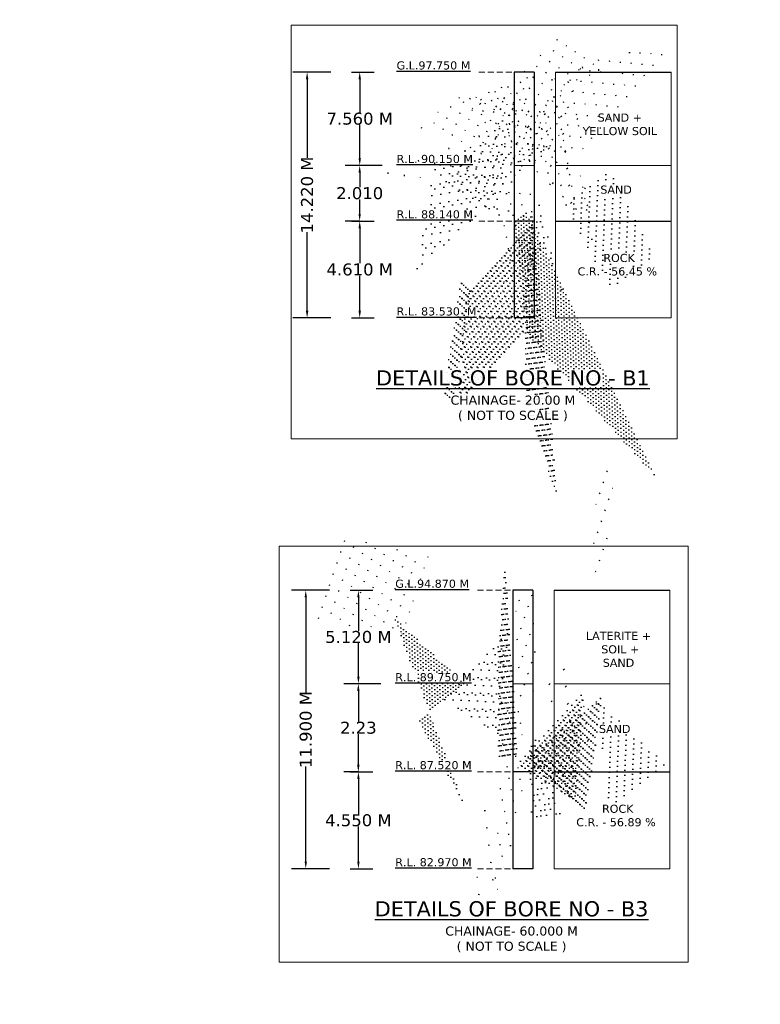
# Model space of a CAD drawing. Header units: millimetres. Extents: x -7746077780 to -3844657605, y -13315294818 to -6656873469.
# Tile 121 of 129: x -3871264040 to -3871248592, y -6657882339 to -6657861787. Entities that reach past the tile are written whole.
import ezdxf

# ---------------------------------------------------------------- set-up
doc = ezdxf.new("R2010")
doc.units = ezdxf.units.MM
doc.header["$MEASUREMENT"] = 0
doc.header["$PDMODE"] = 2
doc.linetypes.add('HIDDEN', pattern=[0.375, 0.25, -0.125])
doc.layers.add('TEX', color=6, linetype='Continuous')
doc.layers.add('TEXT', color=7, linetype='Continuous')
doc.styles.get("Standard").update_dxf_attribs({"font": 'verdana.ttf', "height": 250})
doc.dimstyles.new('Copy of ISO-25--------4', dxfattribs={"dimtxt": 200, "dimasz": 150, "dimexe": 300, "dimexo": 300, "dimgap": 0.02, "dimtad": 0, "dimtih": 1, "dimtoh": 1, "dimdec": 0, "dimlfac": 4, "dimdsep": 46, "dimtxsty": 'Standard', "dimcen": 150, "dimclrd": 1, "dimclre": 1, "dimclrt": 1, "dimadec": 0, "dimazin": 0, "dimtfac": 1, "dimtdec": 0, "dimtmove": 2, "dimatfit": 3, "dimfxl": 0, "dimarcsym": 0})
doc.dimstyles.new('ISO-25--------2', dxfattribs={"dimtxt": 200, "dimasz": 150, "dimexe": 300, "dimexo": 300, "dimgap": 0.02, "dimtad": 0, "dimtih": 1, "dimtoh": 1, "dimdec": 0, "dimlfac": 2, "dimdsep": 46, "dimtxsty": 'Standard', "dimcen": 150, "dimclrd": 1, "dimclre": 1, "dimclrt": 1, "dimadec": 0, "dimazin": 0, "dimtfac": 1, "dimtdec": 0, "dimtmove": 2, "dimatfit": 3, "dimfxl": 0, "dimarcsym": 0})

# ---------------------------------------------------------------- blocks, each defined once
blk = doc.blocks.new('*D807')
at = {"layer": 'Defpoints', "color": 0, "ltscale": 20, "transparency": 16777216}
for p in [(-3871257445.948122, -6657873697.48401), (-3871256975.282234, -6657873697.48401), (-3871256206.773972, -6657875648.612571)]:
    blk.add_point(p, dxfattribs=at)
at = {"layer": 'TEX', "color": 1, "lineweight": -2, "ltscale": 20, "transparency": 16777216}
for p, q in [((-3871257145.948122, -6657873697.48401), (-3871256675.282234, -6657873697.48401)), ((-3871256975.282234, -6657873847.48401), (-3871256975.282234, -6657874542.823455)), ((-3871256975.282234, -6657875498.612571), (-3871256975.282234, -6657874803.273126)), ((-3871256506.773972, -6657875648.612571), (-3871257275.282234, -6657875648.612571))]:
    blk.add_line(p, q, dxfattribs=at)
at = {"layer": 'TEX', "color": 1, "ltscale": 20, "transparency": 16777216}
for points in [[(-3871257000.282234, -6657873847.48401), (-3871256950.282234, -6657873847.48401), (-3871256975.282234, -6657873697.48401)], [(-3871257000.282234, -6657875498.612571), (-3871256950.282234, -6657875498.612571), (-3871256975.282234, -6657875648.612571)]]:
    blk.add_solid(points, dxfattribs=at)
at = {"layer": 'TEX', "color": 1, "ltscale": 20, "transparency": 16777216, "insert": (-3871256975.282233, -6657874673.048291), "char_height": 250, "attachment_point": 5}
blk.add_mtext('5.120 M', dxfattribs=at)
blk = doc.blocks.new('*D808')
at = {"layer": 'Defpoints', "color": 0, "ltscale": 20, "transparency": 16777216}
for p in [(-3871257277.198122, -6657873697.48401), (-3871258072.902461, -6657879511.03358), (-3871257277.198123, -6657879511.03358)]:
    blk.add_point(p, dxfattribs=at)
at = {"layer": 'TEX', "color": 1, "lineweight": -2, "ltscale": 20, "transparency": 16777216}
for p, q in [((-3871257577.198122, -6657873697.48401), (-3871258372.902461, -6657873697.48401)), ((-3871258072.902461, -6657873847.48401), (-3871258072.902461, -6657875829.977546)), ((-3871258072.902461, -6657879361.03358), (-3871258072.902461, -6657877378.540044)), ((-3871257577.198123, -6657879511.03358), (-3871258372.902461, -6657879511.03358))]:
    blk.add_line(p, q, dxfattribs=at)
at = {"layer": 'TEX', "color": 1, "ltscale": 20, "transparency": 16777216}
for points in [[(-3871258097.902461, -6657873847.48401), (-3871258047.902461, -6657873847.48401), (-3871258072.902461, -6657873697.48401)], [(-3871258097.902461, -6657879361.03358), (-3871258047.902461, -6657879361.03358), (-3871258072.902461, -6657879511.03358)]]:
    blk.add_solid(points, dxfattribs=at)
at = {"layer": 'TEX', "color": 1, "ltscale": 20, "transparency": 16777216, "insert": (-3871258072.90246, -6657876604.258796), "char_height": 250, "attachment_point": 5, "rotation": 90}
blk.add_mtext('11.900 M', dxfattribs=at)
blk = doc.blocks.new('*D809')
at = {"layer": 'Defpoints', "color": 0, "ltscale": 20, "transparency": 16777216}
for p in [(-3871257445.948123, -6657877486.9775), (-3871256975.282234, -6657877486.9775), (-3871257445.948122, -6657879511.03358)]:
    blk.add_point(p, dxfattribs=at)
at = {"layer": 'TEX', "color": 1, "lineweight": -2, "ltscale": 20, "transparency": 16777216}
for p, q in [((-3871257145.948123, -6657877486.9775), (-3871256675.282234, -6657877486.9775)), ((-3871256975.282234, -6657877636.9775), (-3871256975.282234, -6657878368.864653)), ((-3871256975.282234, -6657879361.03358), (-3871256975.282234, -6657878629.146425)), ((-3871257145.948122, -6657879511.03358), (-3871256675.282234, -6657879511.03358))]:
    blk.add_line(p, q, dxfattribs=at)
at = {"layer": 'TEX', "color": 1, "ltscale": 20, "transparency": 16777216}
for points in [[(-3871257000.282234, -6657877636.9775), (-3871256950.282234, -6657877636.9775), (-3871256975.282234, -6657877486.9775)], [(-3871257000.282234, -6657879361.03358), (-3871256950.282234, -6657879361.03358), (-3871256975.282234, -6657879511.03358)]]:
    blk.add_solid(points, dxfattribs=at)
at = {"layer": 'TEX', "color": 1, "ltscale": 20, "transparency": 16777216, "insert": (-3871256975.282234, -6657878499.00554), "char_height": 250, "attachment_point": 5}
blk.add_mtext('4.550 M', dxfattribs=at)
blk = doc.blocks.new('*D810')
at = {"color": 1, "lineweight": -2, "ltscale": 20, "transparency": 16777216}
for p, q in [((-3871256974.100594, -6657875648.612571), (-3871257276.600594, -6657875648.612571)), ((-3871256976.600594, -6657875798.612571), (-3871256976.600594, -6657876437.5702)), ((-3871256976.600594, -6657877336.9775), (-3871256976.600594, -6657876698.019871)), ((-3871256974.100594, -6657877486.9775), (-3871257276.600594, -6657877486.9775))]:
    blk.add_line(p, q, dxfattribs=at)
at = {"color": 1, "ltscale": 20, "transparency": 16777216}
for points in [[(-3871257001.600594, -6657875798.612571), (-3871256951.600594, -6657875798.612571), (-3871256976.600594, -6657875648.612571)], [(-3871257001.600594, -6657877336.9775), (-3871256951.600594, -6657877336.9775), (-3871256976.600594, -6657877486.9775)]]:
    blk.add_solid(points, dxfattribs=at)
at = {"layer": 'Defpoints', "color": 0, "ltscale": 20, "transparency": 16777216}
for p in [(-3871253756.190251, -6657875648.612571), (-3871256976.600594, -6657877486.9775), (-3871253756.190249, -6657877486.9775)]:
    blk.add_point(p, dxfattribs=at)
at = {"color": 1, "lineweight": 13, "ltscale": 20, "transparency": 16777216, "insert": (-3871256976.600593, -6657876567.795036), "char_height": 250, "attachment_point": 5}
blk.add_mtext('2.23', dxfattribs=at)
blk = doc.blocks.new('*D811')
at = {"layer": 'Defpoints', "color": 0, "ltscale": 20, "transparency": 16777216}
for p in [(-3871257418.104954, -6657862879.195986), (-3871256947.439065, -6657862879.195986), (-3871256178.930802, -6657864830.324544)]:
    blk.add_point(p, dxfattribs=at)
at = {"layer": 'TEX', "color": 1, "lineweight": -2, "ltscale": 20, "transparency": 16777216}
for p, q in [((-3871257118.104954, -6657862879.195986), (-3871256647.439065, -6657862879.195986)), ((-3871256947.439065, -6657863029.195986), (-3871256947.439065, -6657863724.619378)), ((-3871256947.439065, -6657864680.324544), (-3871256947.439065, -6657863984.901151)), ((-3871256478.930802, -6657864830.324544), (-3871257247.439065, -6657864830.324544))]:
    blk.add_line(p, q, dxfattribs=at)
at = {"layer": 'TEX', "color": 1, "ltscale": 20, "transparency": 16777216}
for points in [[(-3871256972.439065, -6657863029.195986), (-3871256922.439065, -6657863029.195986), (-3871256947.439065, -6657862879.195986)], [(-3871256972.439065, -6657864680.324544), (-3871256922.439065, -6657864680.324544), (-3871256947.439065, -6657864830.324544)]]:
    blk.add_solid(points, dxfattribs=at)
at = {"layer": 'TEX', "color": 1, "ltscale": 20, "transparency": 16777216, "insert": (-3871256947.439064, -6657863854.760265), "char_height": 250, "attachment_point": 5}
blk.add_mtext('7.560 M', dxfattribs=at)
blk = doc.blocks.new('*D812')
at = {"layer": 'Defpoints', "color": 0, "ltscale": 20, "transparency": 16777216}
for p in [(-3871257249.354954, -6657862879.195986), (-3871258045.059294, -6657868013.622006), (-3871257249.354956, -6657868013.622006)]:
    blk.add_point(p, dxfattribs=at)
at = {"layer": 'TEX', "color": 1, "lineweight": -2, "ltscale": 20, "transparency": 16777216}
for p, q in [((-3871257549.354954, -6657862879.195986), (-3871258345.059294, -6657862879.195986)), ((-3871258045.059294, -6657863029.195986), (-3871258045.059294, -6657864672.127747)), ((-3871258045.059294, -6657867863.622006), (-3871258045.059294, -6657866220.690245)), ((-3871257549.354956, -6657868013.622006), (-3871258345.059294, -6657868013.622006))]:
    blk.add_line(p, q, dxfattribs=at)
at = {"layer": 'TEX', "color": 1, "ltscale": 20, "transparency": 16777216}
for points in [[(-3871258070.059294, -6657863029.195986), (-3871258020.059294, -6657863029.195986), (-3871258045.059294, -6657862879.195986)], [(-3871258070.059294, -6657867863.622006), (-3871258020.059294, -6657867863.622006), (-3871258045.059294, -6657868013.622006)]]:
    blk.add_solid(points, dxfattribs=at)
at = {"layer": 'TEX', "color": 1, "ltscale": 20, "transparency": 16777216, "insert": (-3871258045.059293, -6657865446.408997), "char_height": 250, "attachment_point": 5, "rotation": 90}
blk.add_mtext('14.220 M', dxfattribs=at)
blk = doc.blocks.new('*D813')
at = {"layer": 'Defpoints', "color": 0, "ltscale": 20, "transparency": 16777216}
for p in [(-3871257418.104956, -6657865989.565929), (-3871256947.439065, -6657865989.565929), (-3871257418.104953, -6657868013.622006)]:
    blk.add_point(p, dxfattribs=at)
at = {"layer": 'TEX', "color": 1, "lineweight": -2, "ltscale": 20, "transparency": 16777216}
for p, q in [((-3871257118.104956, -6657865989.565929), (-3871256647.439065, -6657865989.565929)), ((-3871256947.439065, -6657866139.565929), (-3871256947.439065, -6657866871.45308)), ((-3871256947.439065, -6657867863.622006), (-3871256947.439065, -6657867131.734853)), ((-3871257118.104953, -6657868013.622006), (-3871256647.439065, -6657868013.622006))]:
    blk.add_line(p, q, dxfattribs=at)
at = {"layer": 'TEX', "color": 1, "ltscale": 20, "transparency": 16777216}
for points in [[(-3871256972.439065, -6657866139.565929), (-3871256922.439065, -6657866139.565929), (-3871256947.439065, -6657865989.565929)], [(-3871256972.439065, -6657867863.622006), (-3871256922.439065, -6657867863.622006), (-3871256947.439065, -6657868013.622006)]]:
    blk.add_solid(points, dxfattribs=at)
at = {"layer": 'TEX', "color": 1, "ltscale": 20, "transparency": 16777216, "insert": (-3871256947.439065, -6657867001.593967), "char_height": 250, "attachment_point": 5}
blk.add_mtext('4.610 M', dxfattribs=at)
blk = doc.blocks.new('*D814')
at = {"color": 1, "lineweight": -2, "ltscale": 20, "transparency": 16777216}
for p, q in [((-3871256946.257424, -6657864830.324544), (-3871257248.757424, -6657864830.324544)), ((-3871256948.757424, -6657864980.324544), (-3871256948.757424, -6657865279.720402)), ((-3871256948.757424, -6657865839.565929), (-3871256948.757424, -6657865540.170073)), ((-3871256946.257424, -6657865989.565929), (-3871257248.757424, -6657865989.565929))]:
    blk.add_line(p, q, dxfattribs=at)
at = {"color": 1, "ltscale": 20, "transparency": 16777216}
for points in [[(-3871256973.757424, -6657864980.324544), (-3871256923.757424, -6657864980.324544), (-3871256948.757424, -6657864830.324544)], [(-3871256973.757424, -6657865839.565929), (-3871256923.757424, -6657865839.565929), (-3871256948.757424, -6657865989.565929)]]:
    blk.add_solid(points, dxfattribs=at)
at = {"layer": 'Defpoints', "color": 0, "ltscale": 20, "transparency": 16777216}
for p in [(-3871253728.347083, -6657864830.324544), (-3871256948.757424, -6657865989.565929), (-3871253728.347083, -6657865989.565929)]:
    blk.add_point(p, dxfattribs=at)
at = {"color": 1, "lineweight": 13, "ltscale": 20, "transparency": 16777216, "insert": (-3871256948.757423, -6657865409.945238), "char_height": 250, "attachment_point": 5}
blk.add_mtext('2.010', dxfattribs=at)

msp = doc.modelspace()

# ---------------------------------------------------------------- hatches: boundary and pattern name
at = {"layer": 'TEX', "ltscale": 20}
h = msp.add_hatch(dxfattribs=at)
h.set_pattern_fill('AR-CONC', color=0, scale=31.640625, style=0)
h.set_pattern_definition([(49.99999999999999, (-603926932.2277279, -1040563348.367724), (226.9456046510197, -19.85516770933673), [23.73046875, -261.0351562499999]), (355, (-603926932.2277279, -1040563348.367724), (-43.90178915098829, 237.9982923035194), [18.98437500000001, -208.8281250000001]), (100.4513999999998, (-603926913.3155956, -1040563350.022319), (183.0439840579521, 218.1429801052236), [20.16779449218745, -221.8457463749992]), (46.18420000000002, (-603926932.2277279, -1040563285.086474), (337.6817380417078, -52.3712506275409), [35.59570312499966, -391.5527343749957]), (96.63559999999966, (-603926904.0875874, -1040563289.450763), (295.7331216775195, 308.216982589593), [30.25169268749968, -332.7685664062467]), (351.1842000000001, (-603926932.2277279, -1040563285.086474), (295.7328810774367, 308.2172135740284), [28.47656250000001, -313.2421875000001]), (21, (-603926900.5871029, -1040563300.906787), (188.865121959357, -127.3911333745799), [23.73046875, -261.0351562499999]), (326, (-603926900.5871029, -1040563300.906787), (76.986491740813, 229.4420064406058), [18.984375, -208.828125]), (71.45140000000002, (-603926884.8483496, -1040563311.522724), (265.8516910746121, 102.0506649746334), [20.16779449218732, -221.8457463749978]), (37.49999999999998, (-603926932.2277279, -1040563348.367724), (3.8474542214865, 105.3296959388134), [0, -206.2968750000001, 0, -211.9921875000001, 0, -209.6191406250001]), (7.500000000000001, (-603926932.2277279, -1040563348.367724), (83.23684583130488, 124.7943307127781), [0, -120.8671875, 0, -201.5507812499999, 0, -79.89257812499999]), (327.5, (-603927002.7863216, -1040563348.367724), (168.9047551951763, -7.136502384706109), [0, -79.1015625, 0, -246.796875, 0, -327.48046875]), (317.5, (-603927034.4269466, -1040563348.367724), (184.5237488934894, 31.67384206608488), [0, -102.83203125, 0, -163.8984375, 0, -232.55859375])])
h.paths.add_polyline_path([(-3871253728.347083, -6657862879.022229), (-3871253728.347083, -6657864830.324544), (-3871253311.55708, -6657864830.324544), (-3871253311.557081, -6657862879.022229)])
h = msp.add_hatch(dxfattribs=at)
h.set_pattern_fill('AR-SAND', color=0, scale=42.1875, style=0)
h.set_pattern_definition([(37.49999999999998, (-603926932.2277288, -1040565456.802542), (-2.657532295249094, 81.28787775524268), [0, -64.125, 0, -71.71875000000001, 0, -68.55468750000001]), (7.500000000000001, (-603926932.2277288, -1040565456.802542), (74.66245475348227, 119.0592871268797), [0, -34.59374999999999, 0, -57.79687499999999, 0, -22.1484375]), (327.5, (-603926984.1183538, -1040565456.802542), (131.3778597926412, 0.2387413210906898), [0, -21.09375, 0, -75.9375, 0, -99.140625]), (317.5, (-603926984.1183538, -1040565456.802542), (126.8209661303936, 37.02693789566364), [0, -10.546875, 0, -49.78125, 0, -56.953125])])
h.paths.add_polyline_path([(-3871253311.557081, -6657865989.565929), (-3871253728.347083, -6657865989.565929), (-3871253728.347081, -6657868013.448254), (-3871253311.55708, -6657868013.448254)])
h = msp.add_hatch(dxfattribs=at)
h.set_pattern_fill('AR-CONC', color=0, scale=31.640625, style=0)
h.set_pattern_definition([(49.99999999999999, (-603926960.0708966, -1040574166.65575), (226.9456046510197, -19.85516770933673), [23.73046875, -261.0351562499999]), (355, (-603926960.0708966, -1040574166.65575), (-43.90178915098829, 237.9982923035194), [18.98437500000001, -208.8281250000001]), (100.4513999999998, (-603926941.1587639, -1040574168.310345), (183.0439840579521, 218.1429801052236), [20.16779449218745, -221.8457463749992]), (46.18420000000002, (-603926960.0708966, -1040574103.3745), (337.6817380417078, -52.3712506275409), [35.59570312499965, -391.5527343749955]), (96.63559999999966, (-603926931.9307556, -1040574107.738789), (295.7331216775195, 308.216982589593), [30.25169268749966, -332.7685664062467]), (351.1842000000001, (-603926960.0708966, -1040574103.3745), (295.7328810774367, 308.2172135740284), [28.47656250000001, -313.2421875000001]), (21, (-603926928.4302711, -1040574119.194813), (188.865121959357, -127.3911333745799), [23.73046875, -261.0351562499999]), (326, (-603926928.4302711, -1040574119.194813), (76.986491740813, 229.4420064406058), [18.984375, -208.828125]), (71.45140000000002, (-603926912.6915188, -1040574129.810749), (265.8516910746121, 102.0506649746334), [20.16779449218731, -221.8457463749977]), (37.49999999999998, (-603926960.0708966, -1040574166.65575), (3.8474542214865, 105.3296959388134), [0, -206.2968750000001, 0, -211.9921875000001, 0, -209.6191406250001]), (7.500000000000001, (-603926960.0708966, -1040574166.65575), (83.23684583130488, 124.7943307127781), [0, -120.8671875, 0, -201.5507812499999, 0, -79.89257812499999]), (327.5, (-603927030.6294904, -1040574166.65575), (168.9047551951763, -7.136502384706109), [0, -79.1015625, 0, -246.796875, 0, -327.48046875]), (317.5, (-603927062.2701154, -1040574166.65575), (184.5237488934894, 31.67384206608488), [0, -102.83203125, 0, -163.8984375, 0, -232.55859375])])
h.paths.add_polyline_path([(-3871253756.190251, -6657873697.310256), (-3871253756.190251, -6657875648.612571), (-3871253339.400248, -6657875648.612571), (-3871253339.400249, -6657873697.310256)])
h = msp.add_hatch(dxfattribs=at)
h.set_pattern_fill('AR-SAND', color=0, scale=42.1875, style=0)
h.set_pattern_definition([(37.49999999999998, (-603926960.0708966, -1040576954.214113), (-2.657532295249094, 81.28787775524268), [0, -64.125, 0, -71.71875000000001, 0, -68.55468750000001]), (7.500000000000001, (-603926960.0708966, -1040576954.214113), (74.66245475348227, 119.0592871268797), [0, -34.59374999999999, 0, -57.79687499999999, 0, -22.1484375]), (327.5, (-603927011.9615211, -1040576954.214113), (131.3778597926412, 0.2387413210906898), [0, -21.09375, 0, -75.9375, 0, -99.140625]), (317.5, (-603927011.9615211, -1040576954.214113), (126.8209661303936, 37.02693789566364), [0, -10.546875, 0, -49.78125, 0, -56.953125])])
h.paths.add_polyline_path([(-3871253339.400249, -6657877486.977502), (-3871253756.190251, -6657877486.977502), (-3871253756.190248, -6657879510.859824), (-3871253339.400248, -6657879510.859824)])

# ---------------------------------------------------------------- linework, layer by layer
at = {"color": 0}
for p, q in [((-3871253728.347083, -6657862879.022229), (-3871253728.347083, -6657868013.448254)), ((-3871253311.55708, -6657862879.022229), (-3871253728.347082, -6657862879.022229)), ((-3871253311.557081, -6657862879.022229), (-3871253311.55708, -6657868013.448254)), ((-3871252863.502166, -6657862879.022228), (-3871250449.159208, -6657862879.022228)), ((-3871253311.557081, -6657865989.565929), (-3871253728.347083, -6657865989.565929)), ((-3871252863.502166, -6657865989.565929), (-3871250449.159209, -6657865989.565929)), ((-3871252863.502166, -6657865989.565929), (-3871250449.159209, -6657865989.565929)), ((-3871253311.557081, -6657868013.448254), (-3871253728.347083, -6657868013.448254)), ((-3871253756.190251, -6657873697.310256), (-3871253756.190249, -6657879510.859824)), ((-3871253339.400248, -6657873697.310256), (-3871253756.190249, -6657873697.310256)), ((-3871253339.400249, -6657873697.310256), (-3871253339.400248, -6657879510.859824)), ((-3871252891.345335, -6657873697.310254), (-3871250477.002376, -6657873697.310254)), ((-3871253339.400249, -6657877486.9775), (-3871253756.190249, -6657877486.9775)), ((-3871252891.345335, -6657877486.9775), (-3871250477.002377, -6657877486.9775)), ((-3871252891.345335, -6657877486.977502), (-3871250477.002377, -6657877486.977502)), ((-3871253339.400249, -6657879510.859824), (-3871253756.190249, -6657879510.859824))]:
    msp.add_line(p, q, dxfattribs=at)
at = {"lineweight": 13, "ltscale": 20}
for p, q in [((-3871253728.347083, -6657864830.324544), (-3871253311.55708, -6657864830.324544)), ((-3871252863.502166, -6657864830.324544), (-3871250449.159208, -6657864830.324544)), ((-3871253756.190251, -6657875648.612571), (-3871253339.400248, -6657875648.612571)), ((-3871252891.345335, -6657875648.612571), (-3871250477.002376, -6657875648.612571))]:
    msp.add_line(p, q, dxfattribs=at)
for points in [[(-3871258376.669875, -6657861901.031499), (-3871250327.837348, -6657861901.031499), (-3871250327.837348, -6657870533.645314), (-3871258376.669875, -6657870533.645314)], [(-3871252863.502166, -6657862879.022228), (-3871250449.159208, -6657862879.022228), (-3871250449.159209, -6657868013.448254), (-3871252863.502169, -6657868013.448254)], [(-3871258631.469572, -6657872775.603433), (-3871250096.974241, -6657872775.603433), (-3871250096.974241, -6657881460.218032), (-3871258631.469572, -6657881460.218032)], [(-3871252891.345335, -6657873697.310254), (-3871250477.002376, -6657873697.310254), (-3871250477.002377, -6657879510.859824), (-3871252891.345335, -6657879510.859824)]]:
    msp.add_lwpolyline(points, close=True, dxfattribs=at)
at = {"layer": 'TEXT', "color": 0, "linetype": 'HIDDEN', "lineweight": 13, "ltscale": 500}
for p, q in [((-3871253775.626933, -6657862879.033254), (-3871254473.571445, -6657862879.195986)), ((-3871253775.626934, -6657865989.565929), (-3871254473.571446, -6657865989.728662)), ((-3871253775.626934, -6657865989.565929), (-3871254473.571446, -6657865989.728662)), ((-3871253775.626934, -6657868013.459278), (-3871254473.571446, -6657868013.62201)), ((-3871253775.626934, -6657868013.459278), (-3871254473.571446, -6657868013.622006)), ((-3871253803.470101, -6657873697.32128), (-3871254501.414613, -6657873697.484012)), ((-3871253803.470102, -6657877486.9775), (-3871254501.414614, -6657877487.140231)), ((-3871253803.470102, -6657877486.977502), (-3871254501.414614, -6657877487.140231)), ((-3871253803.470102, -6657879510.870849), (-3871254501.414614, -6657879511.03358)), ((-3871253803.470102, -6657879510.870849), (-3871254501.414614, -6657879511.03358))]:
    msp.add_line(p, q, dxfattribs=at)

# ---------------------------------------------------------------- texts
at = {"ltscale": 20, "char_height": 300, "attachment_point": 1}
for s, insert, width in [('\\pi917.33;{\\LFOUNDATION LEVEL \\P\\pi1600.6;R.L. 72.000 M }', (-3871335325.964631, -6657878730.465691), 6037.084575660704), ('\\pi992.56;{\\LFOUNDATION LEVEL \\P\\pi1675.9;R.L. 72.000 M }', (-3871310885.179374, -6657878869.709131), 6187.539030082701)]:
    msp.add_mtext(s, dxfattribs=dict(at, insert=insert, width=width))
at = {"layer": 'TEX', "char_height": 360, "width": 51867.6690182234, "attachment_point": 1}
for insert in [(-3871720407.093441, -6657861796.297498), (-3871977977.093441, -6657866156.297498)]:
    msp.add_mtext('{\\H1.4583x;\\LNOTES\\l :-\\P}\\P01. TYPE OF BRIDGE ^I^I         - HIGH LEVEL BRIDGE\\P\\P\\P02. LENGTH OF BRIDGE ^I         - 280.000 M. ( 14SPAN @ 20.000 M EACH C/C) \\P\\P\\P03. OVERALL WIDTH ^I^I         - 8.400 M.\\P\\P\\P04. CLEAR WIDTH^I^I         - 7.500 M.\\P\\P\\P05. FORMATION LEVEL^I^I         - R.L. 104.785 M.\\P\\P\\P06. HIGHEST FLOOD LEVEL^I         - R.L. 101.210 M.\\P\\P\\P07.LOWEST    BED  LEVEL              - R.L. 96.510 M.\\P\\P\\P08.SOFFIT LEVEL            ^I         - R.L. 102.710 M.\\P\\P \\P09.CATCHMENT AREA^I^I         - 569.000 SQ. KM.\\P\\P\\P10. DESIGN VELOCITY^I^I         - 2.870 M/SEC.\\P\\P\\P11. DESIGN DISCHARGE^I         - 2868.167 CUMEC.              \\P\\P\\P12.TYPE OF FOUNDATION^I         -  PILE FOUNDATION.\\P\\P\\P13.FOUNDATION LEVEL^I         - AS PER SHOWN IN DRAWING.\\P\\P\\P14. TYPE OF SUB-STRUCTURE        - PIER              - R.C.C. SOLID CIRCULAR PIER\\P^I^I^I^I^I^IABUTMENT - BOX TYPE\\P\\P15. TYPE OF SUPER STRUCTURE    - R.C.C. T - BEAM  SLAB \\P\\P\\P16. TYPE OF BEARING^I^I         - POT -  PTFE  BEARING\\P\\P\\P17. DESIGN LOADING{\\C1;^I                   }-  ONE LANE OF  CLASS 70R OR TWO LANES \\P^I^I^I^I^I^I FOR CLASS A{\\C1;\\P                                                                \\P}18. SBC FOR ABUTMENT/PIER        - 45 T/M².  \\P\\P\\P19. SBC FOR RETURN^I^I         - 20 T/M².  \\P\\P\\P20. WEARING COAT                           - MASTIC ASHPHALT 75 MM THICK. \\P\\pi-1080,l9717.8,t9717.8;(^IB.C. 50MM+ MASTIC ASPHALT 20MM)\\P\\pi0,l0,tz;\\P21. RAILING  - R.C.C. CRASH BARRIER AS PER STD.DRAWING.\\P\\P\\P21. APPROACH SLAB - R.C.C. STRUCTURAL AS PER APPROVED DRAWING.\\P\\P\\P22. EXPANSION JOINT - STRIPSEAL TYPE EXPANSION JOINT.\\P\\P\\P23. NAME PLATE,   DRAINAGE SPOUT ETC. AS PER MORT&H \\P^I^I^I   SPECIFICATION.\\P\\P                               ', dxfattribs=dict(at, insert=insert))
at = {"layer": 'TEX', "color": 0, "ltscale": 20, "char_height": 168.75, "width": 5309.421470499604, "attachment_point": 2}
for s, insert in [(' ROCK \\PC.R. - 56.45 %', (-3871251574.435379, -6657866675.451679)), (' ROCK \\PC.R. - 56.89 %', (-3871251602.278547, -6657878172.86325))]:
    msp.add_mtext(s, dxfattribs=dict(at, insert=insert))
at = {"layer": 'TEXT', "color": 0, "char_height": 168.75}
for s, insert, width, attachment_point in [('{\\LG.L.97.750 M}', (-3871256178.930802, -6657862657.012819), 2690.932640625, 1), ('SAND +\\PYELLOW SOIL', (-3871251521.714245, -6657863745.447535), 4286.94619921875, 2), ('{\\LR.L. 90.150 M}', (-3871256178.930802, -6657864608.30411), 2690.932640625, 1), ('SAND ', (-3871251600.049231, -6657865249.686513), 4286.94619921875, 2), ('{\\LR.L. 88.140 M}', (-3871256178.930802, -6657865765.481977), 2690.932640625, 1), ('{\\LR.L. 83.530  M}', (-3871256178.930804, -6657867791.438844), 2690.932640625, 1), ('{\\LG.L.94.870 M}', (-3871256206.773972, -6657873475.300845), 2690.932640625, 1), ('LATERITE +\\P SOIL +\\PSAND', (-3871251549.557413, -6657874563.73556), 4286.94619921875, 2), ('{\\LR.L. 89.750 M}', (-3871256206.773972, -6657875426.592135), 2690.932640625, 1), ('SAND ', (-3871251627.892397, -6657876506.050374), 4286.94619921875, 2), ('{\\LR.L. 87.520 M}', (-3871256206.773972, -6657877262.893548), 2690.932640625, 1), ('{\\LR.L. 82.970 M}', (-3871256206.773972, -6657879288.850413), 2690.932640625, 1)]:
    msp.add_mtext(s, dxfattribs=dict(at, insert=insert, width=width, attachment_point=attachment_point))
at = {"layer": 'TEXT', "color": 191, "char_height": 316.4062500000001, "width": 6375.535839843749, "attachment_point": 2}
for s, insert in [('{\\LDETAILS OF BORE NO - B1\\P\\H0.6x;\\lCHAINAGE- 20.00 M\\P( NOT TO SCALE )}', (-3871253752.368667, -6657869105.753194)), ('{\\LDETAILS OF BORE NO - B3 \\H0.6x;\\lCHAINAGE- 60.000 M\\P( NOT TO SCALE )}', (-3871253780.211834, -6657880187.137464))]:
    msp.add_mtext(s, dxfattribs=dict(at, insert=insert))

# ---------------------------------------------------------------- dimensions: what is measured, and where the dimension line sits
at = {"lineweight": 13, "ltscale": 20}
for base, p1, p2, text, picture, middle in [((-3871256948.757424, -6657865989.565929), (-3871253728.347083, -6657864830.324544), (-3871253728.347083, -6657865989.565929), '2.010', '*D814', (-3871256948.757423, -6657865409.945238)), ((-3871256976.600594, -6657877486.9775), (-3871253756.190251, -6657875648.612571), (-3871253756.190249, -6657877486.9775), '2.23', '*D810', (-3871256976.600593, -6657876567.795036))]:
    dim = msp.add_linear_dim(base=base, p1=p1, p2=p2, angle=90, text=text, dimstyle='ISO-25--------2', override={"dimtxt": 600, "dimlfac": 1, "dimfxl": 2.5, "dimfxlon": 1}, dxfattribs=at)
    dim.commit()
    dim.dimension.update_dxf_attribs({"geometry": picture, "text_midpoint": middle})
at = {"layer": 'TEX', "color": 0, "ltscale": 20}
for base, p1, p2, text, picture, middle in [((-3871258045.059294, -6657868013.622006), (-3871257249.354954, -6657862879.195986), (-3871257249.354956, -6657868013.622006), '14.220 M', '*D812', (-3871258045.059293, -6657865446.408997)), ((-3871258072.902461, -6657879511.03358), (-3871257277.198122, -6657873697.48401), (-3871257277.198123, -6657879511.03358), '11.900 M', '*D808', (-3871258072.90246, -6657876604.258796))]:
    dim = msp.add_linear_dim(base=base, p1=p1, p2=p2, angle=90, text=text, dimstyle='Copy of ISO-25--------4', dxfattribs=at)
    dim.commit()
    dim.dimension.update_dxf_attribs({"geometry": picture, "text_midpoint": middle, "text_rotation": 90})
for base, p1, p2, text, picture, middle in [((-3871256947.439065, -6657862879.195986), (-3871256178.930802, -6657864830.324544), (-3871257418.104954, -6657862879.195986), '7.560 M', '*D811', (-3871256947.439064, -6657863854.760265)), ((-3871256975.282234, -6657873697.48401), (-3871256206.773972, -6657875648.612571), (-3871257445.948122, -6657873697.48401), '5.120 M', '*D807', (-3871256975.282233, -6657874673.048291))]:
    dim = msp.add_linear_dim(base=base, p1=p1, p2=p2, angle=270, text=text, dimstyle='ISO-25--------2', dxfattribs=at)
    dim.commit()
    dim.dimension.update_dxf_attribs({"geometry": picture, "text_midpoint": middle})
for base, p1, p2, text, picture, middle in [((-3871256947.439065, -6657865989.565929), (-3871257418.104953, -6657868013.622006), (-3871257418.104956, -6657865989.565929), '4.610 M', '*D813', (-3871256947.439065, -6657867001.593967)), ((-3871256975.282234, -6657877486.9775), (-3871257445.948122, -6657879511.03358), (-3871257445.948123, -6657877486.9775), '4.550 M', '*D809', (-3871256975.282234, -6657878499.00554))]:
    dim = msp.add_linear_dim(base=base, p1=p1, p2=p2, angle=90, text=text, dimstyle='ISO-25--------2', dxfattribs=at)
    dim.commit()
    dim.dimension.update_dxf_attribs({"geometry": picture, "text_midpoint": middle, "dimtype": 160})

doc.saveas('drawing.dxf')
